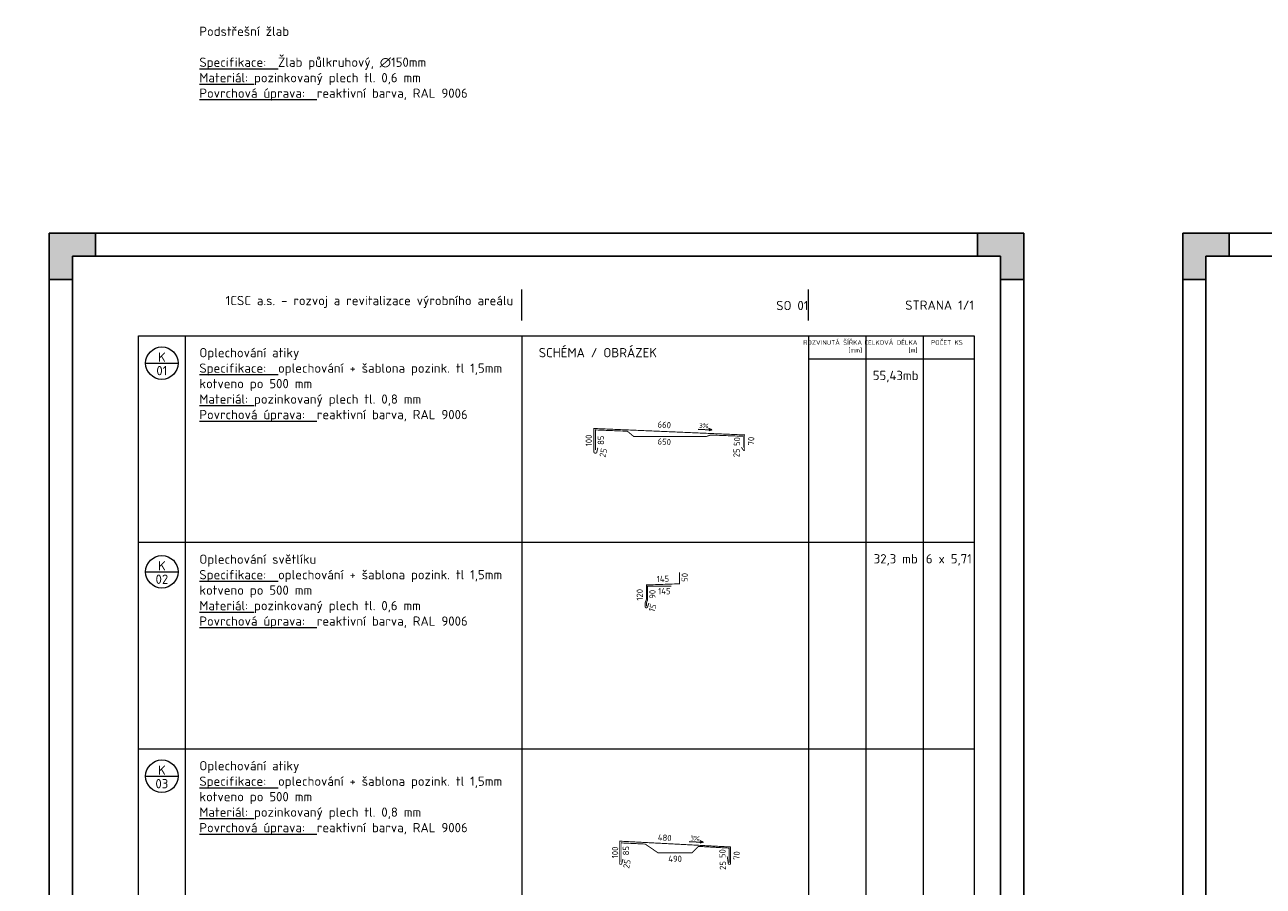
# Model space of a CAD drawing. Header units: millimetres. Extents: x -21000 to -3118, y 26639 to 40532.
# Tile 6 of 7: x -14885 to -9548, y 36820 to 40532. Entities that reach past the tile are written whole.
import ezdxf
from ezdxf.enums import TextEntityAlignment as Align

# ---------------------------------------------------------------- set-up
doc = ezdxf.new("R2010")
doc.units = ezdxf.units.MM
doc.header["$LTSCALE"] = 200
doc.layers.get('Defpoints').update_dxf_attribs({"color": 140})
doc.layers.add('_____detaily', color=1, linetype='Continuous')
for name, color, linetype, lineweight in [('A99_N_kce-pohl', 7, 'Continuous', 20), ('A99_N_koty-100', 160, 'Continuous', 9), ('A99_N_leg-ram', 7, 'Continuous', 9), ('A99_N_txt-popis-100', 7, 'Continuous', 9), ('A99_N_znaceni', 160, 'Continuous', 9), ('A99_S_txt-popis-100', 7, 'Continuous', 9), ('ad_N_koty-100', 160, 'Continuous', 9), ('ad_N_leg-text', 7, 'Continuous', 9)]:
    doc.layers.add(name, color=color, linetype=linetype, lineweight=lineweight)
doc.styles.add('A99_kota', font='isocpeur.ttf')
doc.styles.add('A99_popis', font='isocpeur.ttf')
doc.styles.add('ad_popis 100', font='isocpeur.ttf', dxfattribs={"height": 200})

# ---------------------------------------------------------------- blocks, each defined once
blk = doc.blocks.new('*U5')
h = blk.add_hatch(color=0)
h.dxf.hatch_style = 1
h.paths.add_polyline_path([(-210, 287), (-205, 287), (-205, 292), (-200, 292), (-200, 297), (-210, 297)])
h = blk.add_hatch(color=0)
h.dxf.hatch_style = 1
h.paths.add_polyline_path([(0, 287), (-5, 287), (-5, 292), (-10, 292), (-10, 297), (0, 297)])
h = blk.add_hatch(color=0)
h.dxf.hatch_style = 1
h.paths.add_polyline_path([(-210, 10), (-205, 10), (-205, 5), (-200, 5), (-200, 0), (-210, 0)])
h = blk.add_hatch(color=0)
h.dxf.hatch_style = 1
h.paths.add_polyline_path([(0, 0), (0, 10), (-5, 10), (-5, 5), (-10, 5), (-10, 0)])
at = {"color": 0}
for p, q in [((-210, 292), (-210, 297)), ((-205, 297), (-210, 297)), ((-210, 0), (-210, 297)), ((-210, 297), (0, 297)), ((-200, 292), (-200, 297)), ((-10, 292), (-10, 297)), ((0, 297), (-5, 297)), ((0, 297), (0, 0)), ((-205, 5), (-205, 292)), ((-205, 292), (-5, 292)), ((-5, 292), (-5, 5)), ((-205, 287), (-210, 287)), ((-5, 287), (0, 287)), ((-205, 10), (-210, 10)), ((-5, 10), (0, 10)), ((-210, 0), (-210, 5)), ((-5, 5), (-205, 5)), ((-200, 5), (-200, 0)), ((-10, 5), (-10, 0)), ((0, 0), (-210, 0))]:
    blk.add_line(p, q, dxfattribs=at)
at = {"layer": 'Defpoints', "color": 0, "insert": (4, 0), "char_height": 5, "attachment_point": 1, "rotation": 90, "style": 'A99_popis'}
blk.add_mtext('297.00', dxfattribs=at)
at = {"layer": 'Defpoints', "color": 0, "insert": (0, -4), "char_height": 5, "attachment_point": 3, "style": 'A99_popis'}
blk.add_mtext('210.00', dxfattribs=at)
blk = doc.blocks.new('*U7')
at = {"color": 0, "linetype": 'ByBlock'}
blk.add_line((-3.5, 0), (3.5, 0), dxfattribs=at)
blk.add_circle((0, 0), 3.5, dxfattribs=at)
at = {"color": 0, "linetype": 'ByBlock', "style": 'A99_popis'}
for tag, p in [('KATEGORIE', (0, 1.31)), ('PRVEK', (0, -1.6))]:
    blk.add_attdef(tag, text='', height=2, dxfattribs=at).set_placement(p, align=Align.MIDDLE_CENTER)

msp = doc.modelspace()

# ---------------------------------------------------------------- linework, layer by layer
at = {"layer": '_____detaily', "color": 5, "linetype": 'Continuous', "lineweight": 5}
msp.add_lwpolyline([(-11983.9, 38790), (-11923.8, 38787.4)], dxfattribs=at)
at = {"layer": 'A99_N_kce-pohl', "color": 10, "const_width": 4}
for points in [[(-12415.7, 38709.5), (-12420.3, 38689.4, -0.74959), (-12432.7, 38692.7), (-12432.7, 38792.7), (-11782.7, 38764.8), (-11782.7, 38701.1, -0.722324), (-11788.1, 38699.3), (-11797.2, 38711.5)], [(-12195.6, 38040.5), (-12201.6, 38022.9, -0.837789), (-12211.3, 38024.6), (-12211.3, 38042.2), (-12206.3, 38055.9), (-12206.3, 38118.4), (-12063.8, 38123.4), (-12063.8, 38173.4)], [(-12306.9, 36937.8), (-12312.8, 36916.5, -0.33807), (-12315.7, 36914.3), (-12318.4, 36914.3, -0.414214), (-12321.4, 36917.3), (-12321.4, 37014.3), (-11843.9, 36989.3), (-11843.9, 36917.3, -0.414214), (-11846.9, 36914.3), (-11850.3, 36914.3, -0.371693), (-11853.2, 36916.9), (-11858, 36949.3)]]:
    msp.add_lwpolyline(points, format="xyb", dxfattribs=at)
for points in [[(-12425.7, 38700.4), (-12425.7, 38786.4), (-12288, 38780.8), (-12260.7, 38758), (-11948.2, 38758), (-11930.3, 38764.4), (-11788.7, 38759.1), (-11788.7, 38710.1)], [(-12206.3, 38025.9), (-12206.3, 38040.9), (-12201.3, 38053.2), (-12201.1, 38112.8), (-12098.6, 38112.8)], [(-11849.7, 36921.9), (-11849.7, 36984.4), (-11981.4, 36991.8), (-12008.9, 36964.3), (-12156.4, 36964.3), (-12211.4, 37001.8), (-12315.7, 37006.8), (-12315.7, 36923.8)]]:
    msp.add_lwpolyline(points, dxfattribs=at)
at = {"layer": 'A99_N_koty-100', "color": 5, "lineweight": 5}
for points in [[(-11923.8, 38787.4), (-11937.7, 38783.2)], [(-11923.8, 38787.4), (-11937.3, 38792.7)]]:
    msp.add_lwpolyline(points, dxfattribs=at)
at = {"layer": 'A99_N_koty-100', "lineweight": 5}
for points in [[(-12021.7, 37012.5), (-11961.7, 37009.9)], [(-11961.7, 37009.9), (-11975.5, 37005.7)], [(-11961.7, 37009.9), (-11975.1, 37015.2)]]:
    msp.add_lwpolyline(points, dxfattribs=at)
at = {"layer": 'A99_N_leg-ram'}
for p, q in [((-12743, 39258.5), (-12743, 39391.3)), ((-11508.1, 39258.5), (-11508.1, 39391.3)), ((-11508.1, 39092.2), (-10794.3, 39092.2)), ((-14394.3, 38302.2), (-10794.3, 38302.2)), ((-14394.3, 37412.2), (-10794.3, 37412.2))]:
    msp.add_line(p, q, dxfattribs=at)
at = {"layer": 'A99_N_leg-ram', "const_width": 0.4}
msp.add_lwpolyline([(-14394.3, 39391.3), (-10794.3, 39391.3), (-10794.3, 39258.5), (-14394.3, 39258.5)], close=True, dxfattribs=at)
at = {"layer": 'A99_N_leg-ram'}
msp.add_lwpolyline([(-14394.3, 39192.2), (-10794.3, 39192.2), (-10794.3, 33852.2), (-14394.3, 33852.2)], close=True, dxfattribs=at)
for points in [[(-14194.3, 39192.2), (-14194.3, 33852.2)], [(-12743, 39192.2), (-12743, 33852.2)], [(-11508.1, 39192.2), (-11508.1, 33852.2)], [(-11261.2, 39192.2), (-11261.2, 33852.2)], [(-11014.3, 39192.2), (-11014.3, 33852.2)]]:
    msp.add_lwpolyline(points, dxfattribs=at)

# ---------------------------------------------------------------- block references
at = {"layer": 'A99_N_znaceni', "xscale": 20, "yscale": 20, "zscale": 20}
for p, values in [((-14294.3, 39074.1), {'KATEGORIE': 'K', 'PRVEK': '01'}), ((-14294.3, 38175), {'KATEGORIE': 'K', 'PRVEK': '02'}), ((-14294.3, 37294.1), {'KATEGORIE': 'K', 'PRVEK': '03'})]:
    msp.add_blockref('*U7', p, dxfattribs=at).add_auto_attribs(values)
at = {"layer": 'Defpoints', "ltscale": 0.1, "xscale": 20, "yscale": 20, "zscale": 20}
for p in [(-10580, 33695), (-5695.3, 33695)]:
    msp.add_blockref('*U5', p, dxfattribs=at)

# ---------------------------------------------------------------- texts
at = {"layer": '_____detaily', "color": 5, "linetype": 'Continuous', "insert": (-11978.7, 38815.3), "char_height": 20, "attachment_point": 1, "rotation": 357.5104, "style": 'A99_kota'}
msp.add_mtext_dynamic_manual_height_columns('3%', width=89.5, gutter_width=2000, heights=[0], dxfattribs=at)
at = {"layer": 'A99_N_koty-100', "lineweight": 5, "insert": (-12016.6, 37037.8), "char_height": 20, "attachment_point": 1, "rotation": 357.5104, "style": 'A99_kota'}
msp.add_mtext_dynamic_manual_height_columns('3%', width=89.5, gutter_width=2000, heights=[0], dxfattribs=at)
at = {"layer": 'A99_N_txt-popis-100', "attachment_point": 3, "style": 'A99_kota'}
for s, width, insert, char_height in [('1CSC a.s. - rozvoj a revitalizace výrobního areálu', 1651.359, (-12780, 39364), 40), ('SO 01', 1234.911, (-11508.1, 39342.5), 40), ('STRANA 1/1', 713.729, (-10794.3, 39344.1), 40), ('ROZVINUTÁ ŠÍŘKA\\P[mm]', 246.865, (-11276.9, 39173.2), 20), ('CELKOVÁ DÉLKA\\P[m]', 205.676, (-11038.3, 39173.2), 20), ('POČET KS', 123.885, (-10842.9, 39173.3), 20)]:
    msp.add_mtext_dynamic_manual_height_columns(s, width=width, gutter_width=2, heights=[0], dxfattribs=dict(at, insert=insert, char_height=char_height))
at = {"layer": 'A99_S_txt-popis-100', "char_height": 40, "attachment_point": 1, "style": 'A99_kota'}
for s, width, insert in [('\\pt520;{\\fISOCPEUR|b1|i0|c238|p34;Podstřešní žlab\\P}\\P{\\LSpecifikace:}  Žlab půlkruhový, ∅150mm\\P{\\LMateriál:} pozinkovaný plech tl. 0,6 mm\\P{\\LPovrchová úprava:}  reaktivní barva, RAL 9006', 17947.726, (-14132.8, 40524.4)), ('\\pt520;{\\fISOCPEUR|b1|i0|c238|p34;Oplechování atiky}\\P{\\LSpecifikace:}  oplechování + šablona pozink. tl 1,5mm\\Pkotveno po 500 mm\\P{\\LMateriál:} pozinkovaný plech tl. 0,8 mm\\P{\\LPovrchová úprava:}  reaktivní barva, RAL 9006', 1294.426, (-14132.8, 39139.4)), ('\\pt520;SCHÉMA / OBRÁZEK', 12826.309, (-12670.1, 39139.4)), ('\\pi30.43234,t550.43234;55,43mb', 246.865, (-11261.2, 39041.2)), ('\\pt520;{\\fISOCPEUR|b1|i0|c238|p34;Oplechování světlíku}\\P{\\LSpecifikace:}  oplechování + šablona pozink. tl 1,5mm\\Pkotveno po 500 mm\\P{\\LMateriál:} pozinkovaný plech tl. 0,6 mm\\P{\\LPovrchová úprava:}  reaktivní barva, RAL 9006', 1294.426, (-14132.8, 38249.4)), ('\\pi34.43234,t554.43234;32,3 mb', 246.865, (-11261.2, 38251.2)), ('\\pi30.43234,t550.43234;6 x 5,71', 246.865, (-11032.3, 38251.2)), ('\\pt520;{\\fISOCPEUR|b1|i0|c238|p34;Oplechování atiky}\\P{\\LSpecifikace:}  oplechování + šablona pozink. tl 1,5mm\\Pkotveno po 500 mm\\P{\\LMateriál:} pozinkovaný plech tl. 0,8 mm\\P{\\LPovrchová úprava:}  reaktivní barva, RAL 9006', 1294.426, (-14132.8, 37359.4))]:
    msp.add_mtext_dynamic_manual_height_columns(s, width=width, gutter_width=2500, heights=[0], dxfattribs=dict(at, insert=insert))
at = {"layer": 'ad_N_koty-100', "char_height": 27, "attachment_point": 8, "style": 'A99_kota'}
for s, width, insert, rotation in [('660', 63.015, (-12130, 38795, 0), 356.2928), ('100', 31.282, (-12441.1, 38741, 0), 89.8949), ('85', 31.282, (-12389, 38742.1, 0), 89.8949), ('650', 63.015, (-12130, 38722, 0), 356.2928), ('50', 35.475, (-11802.3, 38736.1, 0), 88.8054), ('70', 35.475, (-11741.6, 38738.1, 0), 88.8054), ('25', 35.475, (-12378.8, 38685.3, 0), 77.7275), ('25', 35.475, (-11804.3, 38687.4, 0), 88.8054), ('145', 63.015, (-12134.9, 38131.2), 1.6759), ('50', 35.475, (-12027.6, 38150.8, 0), 88.8054), ('120', 35.475, (-12221.4, 38075.9, 0), 90), ('90', 35.475, (-12166.8, 38078.2, 0), 90), ('15', 35.475, (-12166.8, 38015.5, 0), 71.1363), ('480', 63.015, (-12128.2, 37015.6, 0), 356.2928), ('100', 31.282, (-12327.8, 36965.5, 0), 89.8949), ('85', 31.282, (-12280.9, 36973.2, 0), 89.8949), ('25', 35.475, (-12277, 36913.3, 0), 77.7275), ('50', 35.475, (-11865.3, 36960.5, 0), 88.8054), ('70', 35.475, (-11803.7, 36951.9, 0), 88.8054), ('25', 35.475, (-11863.1, 36909.1, 0), 88.8054)]:
    msp.add_mtext_dynamic_manual_height_columns(s, width=width, gutter_width=1250, heights=[0], dxfattribs=dict(at, insert=insert, rotation=rotation))
for s, insert in [('145', (-12128.9, 38078.2)), ('490', (-12082.6, 36924.7, 0))]:
    msp.add_mtext_dynamic_manual_height_columns(s, width=63.015, gutter_width=1250, heights=[0], dxfattribs=dict(at, insert=insert))
at = {"layer": 'ad_N_leg-text', "insert": (-19661.4, 39154.8), "char_height": 40, "width": 3448.504, "attachment_point": 1, "style": 'ad_popis 100'}
msp.add_mtext('\\pi-120,l120,t120;{\\fSymbol|b0|i0|c2|p18;·^I}PŘED VÝROBOU ZAMĚŘIT PROSTOR, DO KTERÉHO JE DANÝ VÝROBEK INSTALOVÁN A OVĚŘIT ROZMĚRY VÝROBKU\\P{\\fSymbol|b0|i0|c2|p18;·^I}PŘI REALIZACI A NÁVRHU JE NUTNÉ DODRŽET PLATNOU LEGISLATIVU - ZÁKONY, NAŘÍZENÍ VLÁDY, VYHLÁŠKY, NORMY A DÁLE ROZHODNUTÍ A ZÁVAZNÁ STANOVISKA DOTČENÝCH ORGÁNŮ. KONSTRUKCE, NA KTERÉ SE NEVZTAHUJÍ ZÁVAZNÁ USTANOVENÍ ČSN, BUDOU PROVEDENY DLE NEZÁVAZNÝCH POŽADAVKŮ PLATNÝCH ČSN NEBO DODAVATEL JINÝM ZPŮSOBEM PROKAZATELNĚ DOLOŽÍ JEJICH FUNKČNOST.\\P{\\fSymbol|b0|i0|c2|p18;·^I}DODAVATEL GARANTUJE VEŠKERÉ VLASTNOSTI PRVKŮ\\P{\\fSymbol|b0|i0|c2|p18;·^I}KOTVENÍ PRVKŮ, KOTEVNÍ MATERIÁLY A TECHNOLOGIE PROVÁDĚNÍ BUDOU GARANTOVÁNY DODAVATELEM. ATYPICKÉ POSTUPY BUDOU KONZULTOVÁNY S AUTORSKÝM DOZOREM.\\P{\\fSymbol|b0|i0|c2|p18;·^I}DILATACE VE VÝROBCÍCH ŘEŠIT DLE PLATNÝCH NOREM. OBJEKTOVÉ DILATACE BUDEOU PROVÁZÁNY I DO KLEMPÍŘSKÝCH VÝROBKŮ PROBÍHAJÍCÍ SKRZ DILATACI.\\P{\\fSymbol|b0|i0|c2|p18;·^I}U VŠECH PRVKŮ JE SOUČASTÍ DODÁVKY VEŠKERÉ KOTEVNÍ MATERIÁL, KOTEVNÍ MATERIÁL JE VE STEJNÉM MATERIÁLU JAKO ZBYTEK OKOLNÍ KONSTRUKCE \\P{\\fSymbol|b0|i0|c2|p18;·^I}BAREVNOST VÝROBKŮ JE VŽDY VZORKOVÁNA, VÝBĚR SCHVALUJE AUTORSKÝ A TECHNICKÝ DOZOR. PŘED ODSOUHLASENÍM VZORKŮ NENÍ MOŽNÁ REALIZACE VÝROBKŮ.\\P{\\fSymbol|b0|i0|c2|p18;·^I}V PŘÍPADĚ POUŽITÍ TITANZINKOVÉHO PLECHU SE POŽADUJE VŽDY PŘEDZVĚTRALÝ PLECH\\P{\\fSymbol|b0|i0|c2|p18;·^I}V PŘÍPADĚ FÓLIOVÝCH HYDROIZOLACÍ JSOU VEŠKERÉ POPLASTOVANÉ PLECHY NUTNÉ PRO JEJÍ KOTVENÍ SOUČÁSTÍ DODÁVKY HYDROIZOLACE \\P{\\fSymbol|b0|i0|c2|p18;·^I}SVODNÉ POTRUBÍ BUDE UKONČENO V LAPAČI STŘEŠNÍCH SPLAVENIN (DODÁVKA ZTI)\\P{\\fSymbol|b0|i0|c2|p18;·^I}SOUČÁSTÍ DODÁVKY STŘEŠNÍCHO ŽLABU JSOU I ŽLABOVÉ HÁKY, ŽLABOVÝ KOTLÍK, ČELA A SPOJKY A TO VŽDY VE STEJNÉM JEDNOTNÉM MATERIÁLU\\P{\\fSymbol|b0|i0|c2|p18;·^I}SOUČÁSTÍ DODÁVKY SVODU JSOU VŽDY I OBJÍMKY SE ZDĚŘEMI, ODSKOKY, ODBOČKY A KOLENA A TO VŽDY VE STEJNÉM JEDNOTNÉM MATERIÁLU\\P{\\fSymbol|b0|i0|c2|p18;·^I}VEŠKERÉ ROZDÍLNÉ MATERIÁLY MOHOU BÝT VŽDY NAPOJOVÁNY A SPOJOVÁNY POUZE TAK, ABY NEDOCHÁZELO K ELEKTROLYTICKÉ KOROZI\\P{\\fSymbol|b0|i0|c2|p18;·^I}V PŘÍPADĚ POZINKOVÁNÍ BUDE NANESEN POVLAK V TLOUŠŤCE MIN. 50 {\\fArial|b0|i0|c0|p34;\\H1.08333x;μ\\fMS Shell Dlg 2|b0|i0|c238|p0;\\H0.65385x;M}\\P{\\fSymbol|b0|i0|c2|p18;·^I}V PŘÍPADĚ JAKÝKOLIV ZMĚN NEBO ÚPRAV NA VÝROBCÍCH MUSÍ BÝT UPOZORNĚN AUTORSKÝ A TECHNICKÝ DOZOR', dxfattribs=at)

doc.saveas('drawing.dxf')
